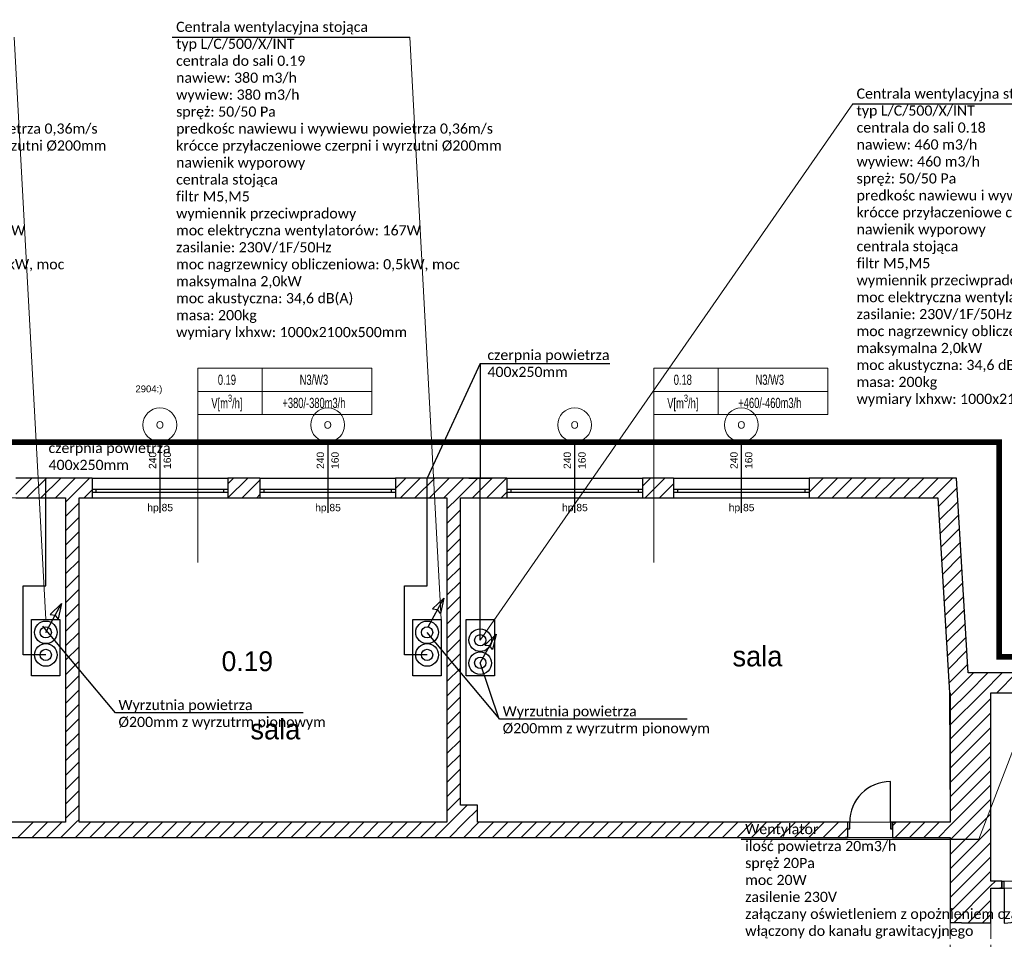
# Model space of a CAD drawing. Header units: millimetres. Extents: x -40063 to 512011, y 350190 to 687060.
# Tile 92 of 256: x 151904 to 169329, y 514219 to 530491. Entities that reach past the tile are written whole.
import ezdxf

# ---------------------------------------------------------------- set-up
doc = ezdxf.new("R2010")
doc.units = ezdxf.units.MM
doc.linetypes.add('DASHDOT', pattern=[1, 0.5, -0.25, 0, -0.25])
doc.linetypes.add('Krawędzie ukryte', pattern=[391.222223, 282.222223, -109])
for name, color, linetype in [('2D - Ogólne', 8, 'Continuous'), ('Elementy Modelu - Strefy', 8, 'Continuous'), ('IS_WM_OPIS', 7, 'Continuous'), ('J_opis pomieszczeń', 8, 'Continuous'), ('Konstrukcja - Ściany zew', 8, 'Continuous'), ('Opisy - Teksty', 8, 'Continuous'), ('X_ref', 8, 'Continuous')]:
    doc.layers.add(name, color=color, linetype=linetype)
for name, color, linetype, lineweight in [('_IS_WM_OPIS', 7, 'Continuous', 9), ('FLUID-BILANSE', 150, 'Continuous', 18), ('J_centrala', 6, 'Continuous', 30), ('J_czerpnia', 4, 'Continuous', 30), ('J_opis srednicy', 7, 'Continuous', 30), ('J_zakres opracowania', 226, 'DASHDOT', 30)]:
    doc.layers.add(name, color=color, linetype=linetype, lineweight=lineweight)
doc.styles.add('ARIAL NARROW', font='ARIALN.TTF', dxfattribs={"width": 0.8})
doc.styles.add('GENERATED_STYLE_1', font='arial.ttf')
doc.styles.add('GENERATED_STYLE_2', font='txt')
doc.styles.get("Standard").update_dxf_attribs({"font": 'arial.ttf'})

# ---------------------------------------------------------------- blocks, each defined once
blk = doc.blocks.new('fgdfxf')
at = {"layer": 'J_opis srednicy'}
for p, q in [((13318.2, 246.6), (13346.1, 297.5)), ((13346.1, 297.5), (13326.1, 278.2)), ((13346.1, 297.5), (13340.1, 270.3)), ((13326.1, 278.2), (13335, 277.2)), ((13340.1, 270.3), (13334.6, 277.4))]:
    blk.add_line(p, q, dxfattribs=at)
blk = doc.blocks.new('fdgdfg')
at = {"layer": '2D - Ogólne', "color": 8, "linetype": 'Krawędzie ukryte', "lineweight": 13}
for p, q in [((-175310, 506076), (-175310, 504676)), ((-174590, 506076), (-174590, 504676))]:
    blk.add_line(p, q, dxfattribs=at)
at = {"layer": 'Elementy Modelu - Strefy', "linetype": 'Continuous', "lineweight": 0}
for p, q in [((-197498, 513594), (-190968, 513594)), ((-190968, 513594), (-190968, 507854)), ((-190728, 507854), (-190728, 513594)), ((-190728, 513594), (-184218, 513594)), ((-184218, 513594), (-184218, 507854)), ((-183978, 508154), (-183978, 513594)), ((-183978, 513594), (-175528, 513594)), ((-175528, 513594), (-175321, 510145)), ((-183678, 508154), (-183978, 508154)), ((-183678, 507854), (-183678, 508154)), ((-190968, 507854), (-197498, 507854)), ((-184218, 507854), (-190728, 507854)), ((-175310, 507854), (-183678, 507854)), ((-175310, 507584), (-197498, 507584))]:
    blk.add_line(p, q, dxfattribs=at)
at = {"layer": 'Elementy Modelu - Strefy', "color": 8, "linetype": 'Continuous', "lineweight": 0}
for p, q in [((-175321, 510145), (-175310, 507854)), ((-174590, 510145), (-174590, 506810)), ((-173420, 510145), (-174590, 510145)), ((-175310, 506076), (-175310, 507584)), ((-174590, 506810), (-173420, 506810)), ((-173393, 506690), (-174590, 506690)), ((-174590, 506690), (-174590, 506076)), ((-174590, 506076), (-175310, 506076))]:
    blk.add_line(p, q, dxfattribs=at)
at = {"layer": 'Konstrukcja - Ściany zew', "linetype": 'Continuous'}
for p, q in [((-189298, 514584), (-189298, 513326)), ((-186328, 514584), (-186328, 513326)), ((-181958, 514584), (-181958, 513326)), ((-179008, 514584), (-179008, 513326)), ((-191848, 513658), (-191562, 513944)), ((-190498, 513944), (-191848, 513944)), ((-191657, 513594), (-191307, 513944)), ((-191402, 513594), (-191052, 513944)), ((-191148, 513594), (-190798, 513944)), ((-190893, 513594), (-190543, 513944)), ((-190498, 513944), (-190498, 513744)), ((-190498, 513944), (-188098, 513944)), ((-188098, 513844), (-187998, 513944)), ((-188098, 513944), (-188098, 513744)), ((-187528, 513944), (-188098, 513944)), ((-188093, 513594), (-187743, 513944)), ((-187839, 513594), (-187528, 513905)), ((-187528, 513944), (-187528, 513744)), ((-187528, 513944), (-185128, 513944)), ((-185128, 513759), (-184943, 513944)), ((-185128, 513944), (-185128, 513744)), ((-183158, 513944), (-185128, 513944)), ((-185039, 513594), (-184689, 513944)), ((-184784, 513594), (-184434, 513944)), ((-184529, 513594), (-184179, 513944)), ((-184275, 513594), (-183925, 513944)), ((-184020, 513594), (-183670, 513944)), ((-183766, 513594), (-183416, 513944)), ((-183511, 513594), (-183161, 513944)), ((-183158, 513944), (-183158, 513744)), ((-183158, 513944), (-180758, 513944)), ((-180758, 513802), (-180616, 513944)), ((-180758, 513944), (-180758, 513744)), ((-180208, 513944), (-180758, 513944)), ((-180711, 513594), (-180361, 513944)), ((-180208, 513944), (-180208, 513744)), ((-180208, 513944), (-177808, 513944)), ((-177808, 513697), (-177561, 513944)), ((-177808, 513944), (-177808, 513744)), ((-175198, 513944), (-177808, 513944)), ((-177656, 513594), (-177306, 513944)), ((-177402, 513594), (-177052, 513944)), ((-177147, 513594), (-176797, 513944)), ((-176893, 513594), (-176543, 513944)), ((-176638, 513594), (-176288, 513944)), ((-176384, 513594), (-176034, 513944)), ((-176129, 513594), (-175779, 513944)), ((-175874, 513594), (-175524, 513944)), ((-175620, 513594), (-175270, 513944)), ((-174991, 510495), (-175198, 513944)), ((-190639, 513594), (-190498, 513735)), ((-190498, 513744), (-190498, 513694)), ((-190423, 513744), (-190498, 513744)), ((-190498, 513744), (-190498, 513694)), ((-190423, 513694), (-190423, 513744)), ((-188173, 513744), (-190423, 513744)), ((-188098, 513744), (-188173, 513744)), ((-188173, 513744), (-188173, 513694)), ((-188098, 513744), (-188098, 513694)), ((-188098, 513744), (-188098, 513694)), ((-187528, 513744), (-187528, 513694)), ((-187453, 513744), (-187528, 513744)), ((-187528, 513744), (-187528, 513694)), ((-187453, 513694), (-187453, 513744)), ((-185203, 513744), (-187453, 513744)), ((-185128, 513744), (-185203, 513744)), ((-185203, 513744), (-185203, 513694)), ((-185128, 513744), (-185128, 513694)), ((-185128, 513744), (-185128, 513694)), ((-183158, 513744), (-183158, 513694)), ((-183083, 513744), (-183158, 513744)), ((-183158, 513744), (-183158, 513694)), ((-183083, 513694), (-183083, 513744)), ((-180833, 513744), (-183083, 513744)), ((-180758, 513744), (-180833, 513744)), ((-180833, 513744), (-180833, 513694)), ((-180758, 513744), (-180758, 513694)), ((-180758, 513744), (-180758, 513694)), ((-180456, 513594), (-180208, 513842)), ((-180208, 513744), (-180208, 513694)), ((-180133, 513744), (-180208, 513744)), ((-180208, 513744), (-180208, 513694)), ((-180133, 513694), (-180133, 513744)), ((-177883, 513744), (-180133, 513744)), ((-177808, 513744), (-177883, 513744)), ((-177883, 513744), (-177883, 513694)), ((-177808, 513744), (-177808, 513694)), ((-177808, 513744), (-177808, 513694)), ((-175518, 513441), (-175188, 513772)), ((-191848, 513594), (-190968, 513594)), ((-190968, 513520), (-190893, 513594)), ((-190968, 513594), (-190968, 507854)), ((-190728, 513594), (-190498, 513594)), ((-190728, 507854), (-190728, 513594)), ((-190498, 513694), (-190498, 513594)), ((-190498, 513694), (-190423, 513694)), ((-190498, 513594), (-188098, 513594)), ((-190423, 513694), (-188173, 513694)), ((-188173, 513694), (-188098, 513694)), ((-188098, 513694), (-188098, 513594)), ((-188098, 513594), (-187528, 513594)), ((-187584, 513594), (-187528, 513650)), ((-187528, 513694), (-187528, 513594)), ((-187528, 513694), (-187453, 513694)), ((-187528, 513594), (-185128, 513594)), ((-187453, 513694), (-185203, 513694)), ((-185203, 513694), (-185128, 513694)), ((-185128, 513694), (-185128, 513594)), ((-185128, 513594), (-184218, 513594)), ((-184218, 513397), (-184020, 513594)), ((-184218, 513594), (-184218, 508154)), ((-183978, 513594), (-183158, 513594)), ((-183978, 508154), (-183978, 513594)), ((-183257, 513594), (-183158, 513693)), ((-183158, 513694), (-183158, 513594)), ((-183158, 513694), (-183083, 513694)), ((-183158, 513594), (-180758, 513594)), ((-183083, 513694), (-180833, 513694)), ((-180833, 513694), (-180758, 513694)), ((-180758, 513694), (-180758, 513594)), ((-180758, 513594), (-180208, 513594)), ((-180208, 513694), (-180208, 513594)), ((-180208, 513694), (-180133, 513694)), ((-180208, 513594), (-177808, 513594)), ((-180133, 513694), (-177883, 513694)), ((-177883, 513694), (-177808, 513694)), ((-177808, 513694), (-177808, 513594)), ((-177808, 513594), (-175528, 513594)), ((-175528, 513594), (-175321, 510145)), ((-175504, 513201), (-175173, 513532)), ((-190968, 513265), (-190728, 513505)), ((-184218, 513142), (-183978, 513382)), ((-190968, 513011), (-190728, 513251)), ((-175490, 512961), (-175159, 513291)), ((-184218, 512888), (-183978, 513128)), ((-175475, 512720), (-175144, 513051)), ((-190968, 512756), (-190728, 512996)), ((-184218, 512633), (-183978, 512873)), ((-190968, 512502), (-190728, 512742)), ((-175461, 512480), (-175130, 512811)), ((-190968, 512247), (-190728, 512487)), ((-184218, 512378), (-183978, 512618)), ((-175446, 512240), (-175116, 512571)), ((-184218, 512124), (-183978, 512364)), ((-175432, 512000), (-175101, 512331)), ((-190968, 511992), (-190728, 512232)), ((-190968, 511738), (-190728, 511978)), ((-184218, 511869), (-183978, 512109)), ((-175418, 511760), (-175087, 512091)), ((-184218, 511615), (-183978, 511855)), ((-175403, 511520), (-175072, 511851)), ((-190968, 511483), (-190728, 511723)), ((-175389, 511280), (-175058, 511610)), ((-190968, 511229), (-190728, 511469)), ((-184218, 511360), (-183978, 511600)), ((-184218, 511106), (-183978, 511346)), ((-175374, 511039), (-175043, 511370)), ((-190968, 510974), (-190728, 511214)), ((-184218, 510851), (-183978, 511091)), ((-175360, 510799), (-175029, 511130)), ((-190968, 510720), (-190728, 510960)), ((-184218, 510597), (-183978, 510837)), ((-175345, 510559), (-175015, 510890)), ((-190968, 510465), (-190728, 510705)), ((-184218, 510342), (-183978, 510582)), ((-175331, 510319), (-175000, 510650)), ((-190968, 510211), (-190728, 510451)), ((-175251, 510145), (-174901, 510495)), ((-174996, 510145), (-174646, 510495)), ((-172220, 510495), (-174991, 510495)), ((-174742, 510145), (-174392, 510495)), ((-174487, 510145), (-174137, 510495)), ((-184218, 510087), (-183978, 510327)), ((-190968, 509956), (-190728, 510196)), ((-184218, 509833), (-183978, 510073)), ((-175321, 510145), (-175310, 510145)), ((-175310, 510085), (-175251, 510145)), ((-175310, 509831), (-174996, 510145)), ((-175310, 509576), (-174742, 510145)), ((-175310, 510145), (-175310, 507854)), ((-175310, 509322), (-174590, 510042)), ((-174590, 510145), (-173420, 510145)), ((-174590, 506810), (-174590, 510145)), ((-190968, 509701), (-190728, 509941)), ((-184218, 509578), (-183978, 509818)), ((-175310, 509067), (-174590, 509787)), ((-190968, 509447), (-190728, 509687)), ((-184218, 509324), (-183978, 509564)), ((-175310, 508812), (-174590, 509532)), ((-190968, 509192), (-190728, 509432)), ((-190968, 508938), (-190728, 509178)), ((-184218, 509069), (-183978, 509309)), ((-175310, 508558), (-174590, 509278)), ((-184218, 508815), (-183978, 509055)), ((-175310, 508303), (-174590, 509023)), ((-190968, 508683), (-190728, 508923)), ((-190968, 508429), (-190728, 508669)), ((-184218, 508560), (-183978, 508800)), ((-175310, 508049), (-174590, 508769)), ((-184218, 508306), (-183978, 508546)), ((-176370, 507854), (-176370, 508574)), ((-175310, 507794), (-174590, 508514)), ((-190968, 508174), (-190728, 508414)), ((-190968, 507919), (-190728, 508159)), ((-184218, 508051), (-184115, 508154)), ((-184218, 508154), (-184218, 507854)), ((-184160, 507854), (-183860, 508154)), ((-184115, 508154), (-183978, 508291)), ((-183678, 508154), (-183978, 508154)), ((-183678, 507854), (-183678, 508154)), ((-175310, 507540), (-174590, 508260)), ((-183905, 507854), (-183678, 508082)), ((-175310, 507285), (-174590, 508005)), ((-190968, 507854), (-197498, 507854)), ((-191812, 507584), (-191542, 507854)), ((-191558, 507584), (-191288, 507854)), ((-191303, 507584), (-191033, 507854)), ((-191049, 507584), (-190779, 507854)), ((-190794, 507584), (-190524, 507854)), ((-190779, 507854), (-190728, 507905)), ((-184218, 507854), (-190728, 507854)), ((-190539, 507584), (-190269, 507854)), ((-190285, 507584), (-190015, 507854)), ((-190030, 507584), (-189760, 507854)), ((-189776, 507584), (-189506, 507854)), ((-189521, 507584), (-189251, 507854)), ((-189267, 507584), (-188997, 507854)), ((-189012, 507584), (-188742, 507854)), ((-188758, 507584), (-188488, 507854)), ((-188503, 507584), (-188233, 507854)), ((-188248, 507584), (-187978, 507854)), ((-187994, 507584), (-187724, 507854)), ((-187739, 507584), (-187469, 507854)), ((-187485, 507584), (-187215, 507854)), ((-187230, 507584), (-186960, 507854)), ((-186976, 507584), (-186706, 507854)), ((-186721, 507584), (-186451, 507854)), ((-186466, 507584), (-186196, 507854)), ((-186212, 507584), (-185942, 507854)), ((-185957, 507584), (-185687, 507854)), ((-185703, 507584), (-185433, 507854)), ((-185448, 507584), (-185178, 507854)), ((-185194, 507584), (-184924, 507854)), ((-184939, 507584), (-184669, 507854)), ((-184685, 507584), (-184415, 507854)), ((-184430, 507584), (-184160, 507854)), ((-184175, 507584), (-183905, 507854)), ((-183921, 507584), (-183651, 507854)), ((-177130, 507854), (-183678, 507854)), ((-183666, 507584), (-183396, 507854)), ((-183412, 507584), (-183142, 507854)), ((-183157, 507584), (-182887, 507854)), ((-182903, 507584), (-182633, 507854)), ((-182648, 507584), (-182378, 507854)), ((-182394, 507584), (-182124, 507854)), ((-182139, 507584), (-181869, 507854)), ((-181884, 507584), (-181614, 507854)), ((-181630, 507584), (-181360, 507854)), ((-181375, 507584), (-181105, 507854)), ((-181121, 507584), (-180851, 507854)), ((-180866, 507584), (-180596, 507854)), ((-180612, 507584), (-180342, 507854)), ((-180357, 507584), (-180087, 507854)), ((-180103, 507584), (-179833, 507854)), ((-179848, 507584), (-179578, 507854)), ((-179593, 507584), (-179323, 507854)), ((-179339, 507584), (-179069, 507854)), ((-179084, 507584), (-178814, 507854)), ((-178830, 507584), (-178560, 507854)), ((-178575, 507584), (-178305, 507854)), ((-178321, 507584), (-178051, 507854)), ((-178066, 507584), (-177796, 507854)), ((-177811, 507584), (-177541, 507854)), ((-177557, 507584), (-177287, 507854)), ((-177130, 507854), (-177167, 507854)), ((-177130, 507854), (-177167, 507854)), ((-177130, 507854), (-177130, 507739)), ((-177090, 507854), (-177130, 507854)), ((-177130, 507854), (-177130, 507739)), ((-177130, 507854), (-177130, 507739)), ((-177090, 507739), (-177090, 507854)), ((-176330, 507854), (-176370, 507854)), ((-176370, 507854), (-176370, 507739)), ((-176330, 507792), (-176269, 507854)), ((-176330, 507854), (-176293, 507854)), ((-176330, 507854), (-176330, 507739)), ((-175310, 507854), (-176330, 507854)), ((-176330, 507739), (-176330, 507854)), ((-176330, 507854), (-176330, 507739)), ((-176330, 507854), (-176293, 507854)), ((-176284, 507584), (-176014, 507854)), ((-176030, 507584), (-175760, 507854)), ((-175775, 507584), (-175505, 507854)), ((-175520, 507584), (-175310, 507794)), ((-177302, 507584), (-177130, 507756)), ((-177130, 507739), (-177130, 507584)), ((-177130, 507739), (-177090, 507739)), ((-177130, 507739), (-177130, 507584)), ((-176370, 507739), (-176330, 507739)), ((-176330, 507739), (-176330, 507584)), ((-176330, 507739), (-176330, 507584)), ((-175310, 507031), (-174590, 507751)), ((-197498, 507584), (-177130, 507584)), ((-177130, 507584), (-177167, 507584)), ((-177130, 507584), (-177167, 507584)), ((-176330, 507584), (-176293, 507584)), ((-176330, 507584), (-175310, 507584)), ((-176330, 507584), (-176293, 507584)), ((-175310, 507584), (-175310, 506076)), ((-175310, 506776), (-174590, 507496)), ((-175310, 506521), (-174590, 507241)), ((-175310, 506267), (-174590, 506987)), ((-175247, 506076), (-174590, 506732)), ((-174395, 506810), (-174590, 506810)), ((-174590, 506732), (-174515, 506808)), ((-174395, 506810), (-174432, 506810)), ((-174395, 506810), (-174432, 506810)), ((-174395, 506805), (-174395, 506810)), ((-174395, 506805), (-174395, 506810)), ((-174395, 506690), (-174395, 506805)), ((-174355, 506805), (-174395, 506805)), ((-174395, 506805), (-174395, 506690)), ((-174395, 506690), (-174395, 506805)), ((-174355, 506690), (-174355, 506805)), ((-174590, 506076), (-174590, 506690)), ((-174590, 506690), (-174395, 506690)), ((-174395, 506690), (-174432, 506690)), ((-174395, 506690), (-174432, 506690)), ((-174395, 506690), (-174355, 506690)), ((-174355, 506690), (-174355, 506070)), ((-174992, 506076), (-174590, 506478)), ((-174738, 506076), (-174590, 506223)), ((-175110, 506076), (-175310, 506076)), ((-175110, 506076), (-175310, 506076)), ((-175110, 506076), (-174590, 506076)), ((-175110, 506076), (-174590, 506076))]:
    blk.add_line(p, q, dxfattribs=at)
at = {"layer": 'Konstrukcja - Ściany zew', "color": 251, "linetype": 'Continuous', "lineweight": 13}
for centre, start, end in [((-189298, 514884), 0, 180), ((-186328, 514884), 0, 180), ((-181958, 514884), 0, 180), ((-179008, 514884), 0, 180), ((-189298, 514884), 180, 0), ((-186328, 514884), 180, 0), ((-181958, 514884), 180, 0), ((-179008, 514884), 180, 0)]:
    blk.add_arc(centre, 300, start, end, dxfattribs=at)
at = {"layer": 'Konstrukcja - Ściany zew', "linetype": 'Continuous'}
for centre, radius, start, end in [((-176370, 507854), 720, 90, 180), ((-174355, 506690), 620, 270, 0)]:
    blk.add_arc(centre, radius, start, end, dxfattribs=at)
at = {"layer": 'Elementy Modelu - Strefy', "lineweight": 13, "style": 'GENERATED_STYLE_2'}
blk.add_text('0.19', height=350, dxfattribs=at).set_placement((-188206, 510528))
at = {"layer": 'J_opis pomieszczeń', "linetype": 'Continuous', "style": 'GENERATED_STYLE_2'}
for p in [(-179164, 510612), (-187696, 509320)]:
    blk.add_text('sala', height=360, dxfattribs=at).set_placement(p)
at = {"layer": 'Konstrukcja - Ściany zew', "char_height": 130, "attachment_point": 7, "style": 'GENERATED_STYLE_1'}
for s, insert in [('{O}', (-189368, 514817)), ('{O}', (-186398, 514817)), ('{O}', (-182028, 514817)), ('{O}', (-179078, 514817)), ('{hp 85}', (-189520, 513318)), ('{hp 85}', (-186550, 513318)), ('{hp 85}', (-182180, 513318)), ('{hp 85}', (-179230, 513318))]:
    blk.add_mtext(s, dxfattribs=dict(at, insert=insert))
at = {"layer": 'Konstrukcja - Ściany zew', "char_height": 130, "attachment_point": 7, "rotation": 90, "style": 'GENERATED_STYLE_1'}
for s, insert in [('{240}', (-189361, 514105)), ('{160}', (-189101, 514105)), ('{240}', (-186391, 514105)), ('{160}', (-186131, 514105)), ('{240}', (-182021, 514105)), ('{160}', (-181761, 514105)), ('{240}', (-179071, 514105)), ('{160}', (-178811, 514105))]:
    blk.add_mtext(s, dxfattribs=dict(at, insert=insert))
at = {"layer": 'Opisy - Teksty', "linetype": 'Continuous', "lineweight": 13, "style": 'GENERATED_STYLE_1'}
blk.add_text('2904:)', height=120, dxfattribs=at).set_placement((-189730, 515462))

msp = doc.modelspace()

# ---------------------------------------------------------------- linework, layer by layer
at = {"layer": '_IS_WM_OPIS', "color": 7}
for points in [[(151807.36321, 530184.45374), (152364.99438, 519880.69582)], [(158805.48308, 530184.45374), (159363.11425, 519880.69582)], [(166645.28917, 529002.63649), (160054.99438, 519510.64457)], [(168876.39998, 515989.91526), (169712.86607, 518174.36111)]]:
    msp.add_lwpolyline(points, dxfattribs=at)
at = {"layer": 'FLUID-BILANSE'}
for p, q in [((155057.89589, 520883.66297), (155057.89589, 524324.29506)), ((163126.19704, 520883.66297), (163126.19704, 524324.29506))]:
    msp.add_line(p, q, dxfattribs=at)
for points in [[(155057.89589, 523913.72226), (155057.89589, 524324.29506), (156196.43646, 524324.29506), (156196.43646, 523913.72226)], [(156196.43646, 523913.72226), (156196.43646, 524324.29506), (158137.19189, 524324.29506), (158137.19189, 523913.72226)], [(163126.19704, 523913.72226), (163126.19704, 524324.29506), (164264.7376, 524324.29506), (164264.7376, 523913.72226)], [(164264.7376, 523913.72226), (164264.7376, 524324.29506), (166205.49304, 524324.29506), (166205.49304, 523913.72226)], [(155057.89589, 523503.14946), (155057.89589, 523913.72226), (156196.43646, 523913.72226), (156196.43646, 523503.14946)], [(156196.43646, 523503.14946), (156196.43646, 523913.72226), (158137.19189, 523913.72226), (158137.19189, 523503.14946)], [(163126.19704, 523503.14946), (163126.19704, 523913.72226), (164264.7376, 523913.72226), (164264.7376, 523503.14946)], [(164264.7376, 523503.14946), (164264.7376, 523913.72226), (166205.49304, 523913.72226), (166205.49304, 523503.14946)]]:
    msp.add_lwpolyline(points, close=True, dxfattribs=at)
at = {"layer": 'IS_WM_OPIS'}
for p, q in [((160054.28127, 524409.19597), (159113.11425, 522380.69582)), ((160054.28127, 524409.19597), (162347.20209, 524409.19597)), ((160054.28127, 524409.19597), (160054.28127, 522380.69582)), ((153599.43292, 518225.4194), (152314.02115, 519761.74999)), ((160398.52602, 518114.36523), (159113.11425, 519650.69582)), ((160389.92249, 518114.36523), (160054.99438, 519110.69582)), ((156919.28946, 518225.4194), (153599.43292, 518225.4194)), ((163718.38256, 518114.36523), (160398.52602, 518114.36523))]:
    msp.add_line(p, q, dxfattribs=at)
at = {"layer": 'IS_WM_OPIS', "color": 6}
for points in [[(154603.14202, 530184.45374), (158805.48308, 530184.45374)], [(166645.28917, 529002.63649), (170847.63023, 529002.63649)], [(164674.05893, 515989.91526), (168876.39998, 515989.91526)]]:
    msp.add_lwpolyline(points, dxfattribs=at)
at = {"layer": 'J_centrala'}
for points in [[(152614.99438, 518880.69582), (152114.99438, 518880.69582), (152114.99438, 519880.69582), (152614.99438, 519880.69582)], [(159363.11425, 518880.69582), (158863.11425, 518880.69582), (158863.11425, 519880.69582), (159363.11425, 519880.69582)], [(159804.99438, 519880.69582), (160304.99438, 519880.69582), (160304.99438, 518880.69582), (159804.99438, 518880.69582)]]:
    msp.add_lwpolyline(points, close=True, dxfattribs=at)
for centre, radius in [((152364.99438, 519650.69582), 200), ((159113.11425, 519650.69582), 200), ((152364.99438, 519650.69582), 100), ((159113.11425, 519650.69582), 100), ((160052.13228, 519105.47728), 200), ((160054.99438, 519110.69582), 100)]:
    msp.add_circle(centre, radius, dxfattribs=at)
at = {"layer": 'J_centrala', "color": 4}
for centre, radius in [((160054.99438, 519510.64457), 200), ((152364.99438, 519250.74708), 200), ((159113.11425, 519250.74708), 200), ((160054.99438, 519510.64457), 100), ((152364.99438, 519250.74708), 100), ((159113.11425, 519250.74708), 100)]:
    msp.add_circle(centre, radius, dxfattribs=at)
at = {"layer": 'J_czerpnia'}
for p, q in [((152564.99438, 522380.69582), (152164.99438, 522380.69582)), ((152364.99438, 520470.68751), (152364.99438, 522380.69582)), ((159313.11425, 522380.69582), (158913.11425, 522380.69582)), ((159113.11425, 520470.68751), (159113.11425, 522380.69582)), ((159854.99438, 522380.69582), (160254.99438, 522380.69582)), ((160054.99438, 519510.64457), (160054.99438, 522380.69582)), ((151964.99438, 519250.74708), (151964.99438, 520470.68751)), ((151964.99438, 520470.68751), (152364.99438, 520470.68751)), ((158713.11425, 519250.74708), (158713.11425, 520470.68751)), ((158713.11425, 520470.68751), (159113.11425, 520470.68751)), ((152364.99438, 519250.74708), (151964.99438, 519250.74708)), ((159113.11425, 519250.74708), (158713.11425, 519250.74708))]:
    msp.add_line(p, q, dxfattribs=at)
at = {"layer": 'J_zakres opracowania', "ltscale": 1000, "const_width": 100}
msp.add_lwpolyline([(145238.97833, 455200), (179698.13773, 455200), (179698.13773, 465499.99363), (168198.34775, 465499.99363), (168198.34775, 475277.34862), (179787.48799, 475277.34862), (179787.48799, 507377.27761), (172267.92013, 507377.27761), (172267.92013, 513264.6274), (178887.83809, 513264.6274), (178887.83809, 519214.61675), (169238.45678, 519214.61675), (169238.45678, 523014.48912), (139342.26689, 523014.48912), (139342.26689, 512420.85011), (168578.26628, 512420.85011), (168578.26628, 488928.49204), (155218.96566, 488928.49204), (155218.96566, 468968.52781), (145238.97833, 468968.52781), (145238.97833, 455200)], dxfattribs=at)

# ---------------------------------------------------------------- block references
at = {"layer": 'J_opis srednicy', "xscale": 10, "yscale": 10, "zscale": 10}
for p in [(19183.04886, 517184.52492), (25950.33772, 517282.67047), (26873.04886, 516644.52492)]:
    msp.add_blockref('fgdfxf', p, dxfattribs=at)
at = {"layer": 'X_ref'}
msp.add_blockref('fdgdfg', (343682.59615, 8436.71479), dxfattribs=at)

# ---------------------------------------------------------------- texts
at = {"layer": 'FLUID-BILANSE', "char_height": 180, "attachment_point": 5, "style": 'ARIAL NARROW'}
for s, insert, width in [('0.19', (155571.11189, 524119.00866), 1026.432), ('N3/W3', (157110.75989, 524119.00866), 2052.864), ('0.18', (163639.41304, 524119.00866), 1026.432), ('N3/W3', (165179.06104, 524119.00866), 2052.864), ('\\A1;V[m\\H0.7x;\\S3^ ;\\H1.4286x;/h]', (155571.11189, 523708.43586), 1026.432), ('+380/-380m3/h', (157110.75989, 523708.43586), 2052.864), ('\\A1;V[m\\H0.7x;\\S3^ ;\\H1.4286x;/h]', (163639.41304, 523708.43586), 1026.432), ('+460/-460m3/h', (165179.06104, 523708.43586), 2052.864)]:
    msp.add_mtext(s, dxfattribs=dict(at, insert=insert, width=width))
at = {"layer": 'IS_WM_OPIS', "char_height": 179.9999966, "width": 5935.9201341, "attachment_point": 1, "rotation": 0.000000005}
for s, insert in [('\\fCalibri|b0|i0|c238;Centrala wentylacyjna stojąca\\Ptyp L/C/500/X/INT\\Pcentrala do sali 0.20\\Pnawiew: 460 m3/h\\Pwywiew: 460 m3/h\\Pspręż: 50/50 Pa\\Ppredkośc nawiewu i wywiewu powietrza 0,36m/s\\Pkrócce przyłaczeniowe czerpni i wyrzutni %%C200mm\\Pnawienik wyporowy\\Pcentrala stojąca\\Pfiltr M5,M5\\Pwymiennik przeciwpradowy\\Pmoc elektryczna wentylatorów: 167W\\Pzasilanie: 230V/1F/50Hz\\Pmoc nagrzewnicy obliczeniowa: 0,5kW, moc maksymalna 2,0kW\\Pmoc akustyczna: 34,6 dB(A)\\Pmasa: 200kg \\Pwymiary lxhxw: 1000x2100x500mm\\P\\P', (147673.99655, 530454.54831)), ('\\fCalibri|b0|i0|c238;Centrala wentylacyjna stojąca\\Ptyp L/C/500/X/INT\\Pcentrala do sali 0.19\\Pnawiew: 380 m3/h\\Pwywiew: 380 m3/h\\Pspręż: 50/50 Pa\\Ppredkośc nawiewu i wywiewu powietrza 0,36m/s\\Pkrócce przyłaczeniowe czerpni i wyrzutni %%C200mm\\Pnawienik wyporowy\\Pcentrala stojąca\\Pfiltr M5,M5\\Pwymiennik przeciwpradowy\\Pmoc elektryczna wentylatorów: 167W\\Pzasilanie: 230V/1F/50Hz\\Pmoc nagrzewnicy obliczeniowa: 0,5kW, moc maksymalna 2,0kW\\Pmoc akustyczna: 34,6 dB(A)\\Pmasa: 200kg \\Pwymiary lxhxw: 1000x2100x500mm\\P\\P', (154672.11642, 530454.54831)), ('\\fCalibri|b0|i0|c238;Centrala wentylacyjna stojąca\\Ptyp L/C/500/X/INT\\Pcentrala do sali 0.18\\Pnawiew: 460 m3/h\\Pwywiew: 460 m3/h\\Pspręż: 50/50 Pa\\Ppredkośc nawiewu i wywiewu powietrza 0,36m/s\\Pkrócce przyłaczeniowe czerpni i wyrzutni %%C200mm\\Pnawienik wyporowy\\Pcentrala stojąca\\Pfiltr M5,M5\\Pwymiennik przeciwpradowy\\Pmoc elektryczna wentylatorów: 167W\\Pzasilanie: 230V/1F/50Hz\\Pmoc nagrzewnicy obliczeniowa: 0,5kW, moc maksymalna 2,0kW\\Pmoc akustyczna: 34,6 dB(A)\\Pmasa: 200kg \\Pwymiary lxhxw: 1000x2100x500mm\\P\\P', (166714.26357, 529272.73106)), ('\\fCalibri|b0|i0|c238;czerpnia powietrza \\P400x250mm', (160181.37096, 524648.67227)), ('\\fCalibri|b0|i0|c238;czerpnia powietrza \\P400x250mm', (152413.76726, 523003.09248)), ('\\fCalibri|b0|i0|c238;Wyrzutnia powietrza\\P%%C200mm z wyrzutrm pionowym', (153651.83271, 518455.40937)), ('\\fCalibri|b0|i0|c238;Wyrzutnia powietrza\\P%%C200mm z wyrzutrm pionowym', (160450.92581, 518344.3552)), ('\\fCalibri|b0|i0|c238;Wentylator \\Pilość powietrza 20m3/h\\Pspręż 20Pa\\Pmoc 20W\\Pzasilenie 230V\\Pzałączany oświetleniem z opożnieniem czasowym\\Pwłączony do kanału grawitacyjnego', (164743.03333, 516260.00983))]:
    msp.add_mtext(s, dxfattribs=dict(at, insert=insert))

doc.saveas('drawing.dxf')
